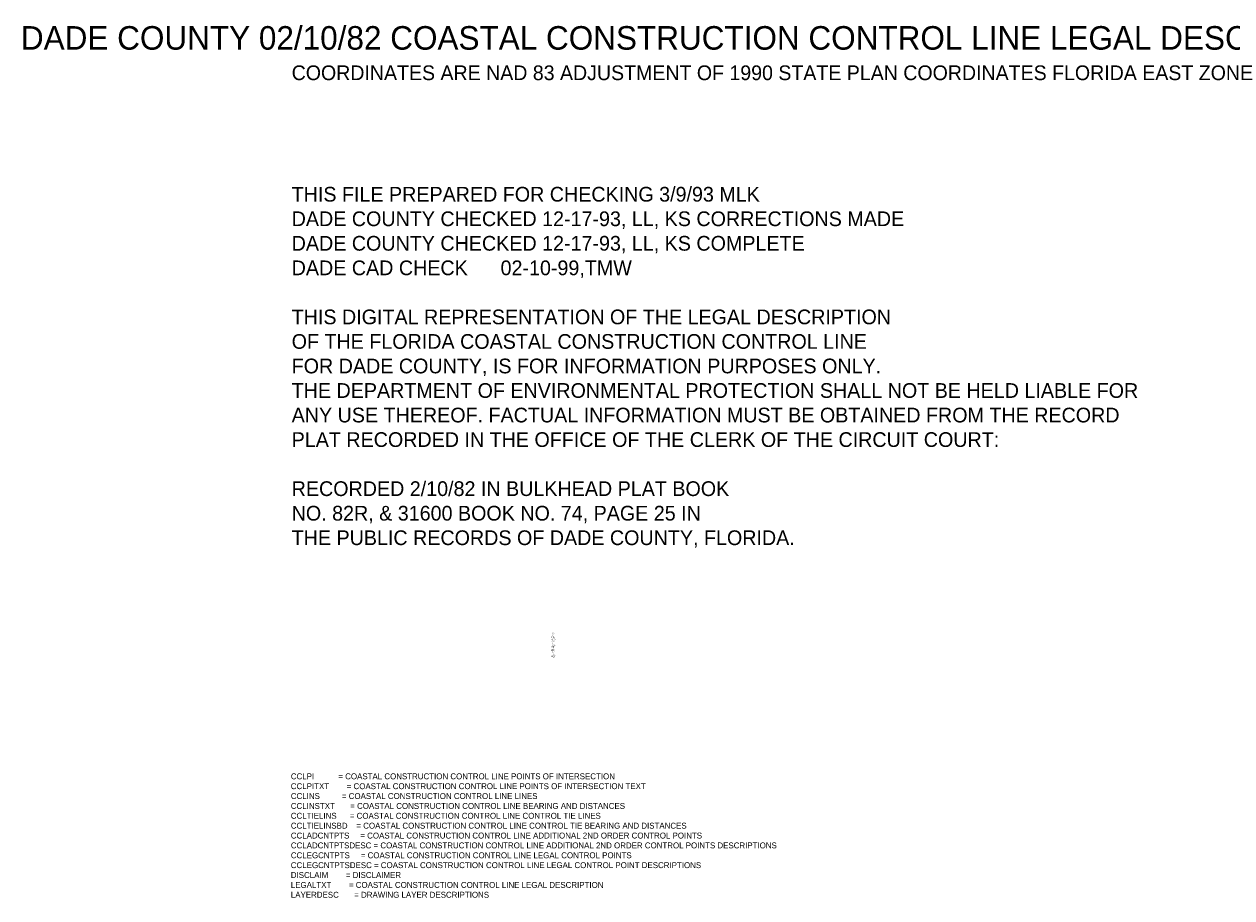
# Model space of a CAD drawing. Extents: x 788928 to 945931, y 484951 to 603920.
# Tile 1 of 2: x 788928 to 890892, y 519907 to 593663. Entities that reach past the tile are written whole.
import ezdxf

# ---------------------------------------------------------------- set-up
doc = ezdxf.new("R2010")
doc.units = 0
doc.header["$MEASUREMENT"] = 0
doc.layers.get('0').update_dxf_attribs({"linetype": 'CONTINUOUS'})
doc.layers.add('LAYERDESC', color=7, linetype='CONTINUOUS')
doc.layers.add('LEGALTXT', color=7, linetype='CONTINUOUS')

msp = doc.modelspace()

# ---------------------------------------------------------------- texts
at = {"linetype": 'CONTINUOUS'}
for s, height, p in [('DADE COUNTY 02/10/82 COASTAL CONSTRUCTION CONTROL LINE LEGAL DESCRIPTION', 1988.44, (788654, 591509)), ('COORDINATES ARE NAD 83 ADJUSTMENT OF 1990 STATE PLAN COORDINATES FLORIDA EAST ZONE', 1242.77, (811514, 588937)), ('THIS FILE PREPARED FOR CHECKING 3/9/93 MLK', 1242.77, (811514, 578684)), ('DADE COUNTY CHECKED 12-17-93, LL, KS CORRECTIONS MADE', 1242.77, (811514, 576613)), ('DADE COUNTY CHECKED 12-17-93, LL, KS COMPLETE', 1242.77, (811514, 574542)), ('DADE CAD CHECK      02-10-99,TMW', 1242.77, (811514, 572470)), ('THIS DIGITAL REPRESENTATION OF THE LEGAL DESCRIPTION', 1242.77, (811514, 568328)), ('OF THE FLORIDA COASTAL CONSTRUCTION CONTROL LINE', 1242.77, (811514, 566256)), ('FOR DADE COUNTY, IS FOR INFORMATION PURPOSES ONLY.', 1242.77, (811514, 564185)), ('THE DEPARTMENT OF ENVIRONMENTAL PROTECTION SHALL NOT BE HELD LIABLE FOR', 1242.77, (811514, 562114)), ('ANY USE THEREOF. FACTUAL INFORMATION MUST BE OBTAINED FROM THE RECORD', 1242.77, (811514, 560042)), ('PLAT RECORDED IN THE OFFICE OF THE CLERK OF THE CIRCUIT COURT:', 1242.77, (811514, 557971)), ('RECORDED 2/10/82 IN BULKHEAD PLAT BOOK', 1242.77, (811514, 553829)), ('NO. 82R, & 31600 BOOK NO. 74, PAGE 25 IN', 1242.77, (811514, 551757)), ('THE PUBLIC RECORDS OF DADE COUNTY, FLORIDA.', 1242.77, (811514, 549686))]:
    msp.add_text(s, height=height, dxfattribs=at).set_placement(p)
at = {"layer": 'LAYERDESC', "linetype": 'CONTINUOUS'}
for s, p in [('CCLPI           = COASTAL CONSTRUCTION CONTROL LINE POINTS OF INTERSECTION', (811444, 529916)), ('CCLPITXT        = COASTAL CONSTRUCTION CONTROL LINE POINTS OF INTERSECTION TEXT', (811444, 529083)), ('CCLINS          = COASTAL CONSTRUCTION CONTROL LINE LINES', (811444, 528249)), ('CCLINSTXT       = COASTAL CONSTRUCTION CONTROL LINE BEARING AND DISTANCES', (811444, 527416)), ('CCLTIELINS      = COASTAL CONSTRUCTION CONTROL LINE CONTROL TIE LINES', (811444, 526583)), ('CCLTIELINSBD    = COASTAL CONSTRUCTION CONTROL LINE CONTROL TIE BEARING AND DISTANCES', (811444, 525749)), ('CCLADCNTPTS     = COASTAL CONSTRUCTION CONTROL LINE ADDITIONAL 2ND ORDER CONTROL POINTS', (811444, 524916)), ('CCLADCNTPTSDESC = COASTAL CONSTRUCTION CONTROL LINE ADDITIONAL 2ND ORDER CONTROL POINTS DESCRIPTIONS', (811444, 524083)), ('CCLEGCNTPTS     = COASTAL CONSTRUCTION CONTROL LINE LEGAL CONTROL POINTS', (811444, 523249)), ('CCLEGCNTPTSDESC = COASTAL CONSTRUCTION CONTROL LINE LEGAL CONTROL POINT DESCRIPTIONS', (811444, 522416)), ('DISCLAIM        = DISCLAIMER', (811444, 521583)), ('LEGALTXT        = COASTAL CONSTRUCTION CONTROL LINE LEGAL DESCRIPTION', (811444, 520749)), ('LAYERDESC       = DRAWING LAYER DESCRIPTIONS', (811444, 519916))]:
    msp.add_text(s, height=500, dxfattribs=at).set_placement(p)
at = {"layer": 'LEGALTXT', "linetype": 'CONTINUOUS'}
for s, p in [('compliance with Section 161.053O of the Florida Statutes. Said control line', (833447, 542247)), ('to the mean high water line of Biscayne Bay.', (833447, 542226)), ('Said Coastal Construction Control Line is related to a series of "Permanent', (833447, 542216)), ('A-01" through "87-78-A-20" for monuments established by the Department of', (833447, 542195)), ('COMMENCE AT P.R.M. SPHERE (NGS) THENCE S 26 DEG. 57 MIN. 54.1 SEC. E (GN) A', (833447, 542164)), ('THENCE N 2 DEG. 06 MIN. 29.3 SEC. E (GN) TO THE DADE AND BROWARD COUNTY LINE;', (833447, 542143)), ('THENCE RETURN ALONG SAME COURSE TO THE POINT OF BEGINNING;', (833447, 542132)), ('THENCE S 2 DEG. 06 MIN. 29.3 SEC. W (GN) A DISTANCE OF 1034.50 FEET;', (833447, 542122)), ('THENCE S 2 DEG. 10 MIN. 24.1 SEC. W (GN) A DISTANCE OF 1104.45 FEET TO A', (833447, 542112)), ('THENCE S 1 DEG. 49 MIN. 40.4 SEC. W (GN) A DISTANCE OF 1068.36 FEET;', (833447, 542080)), ('THENCE S 2 DEG. 07 MIN. 44.0 SEC. W (GN) A DISTANCE OF 1077.45 FEET;', (833447, 542070)), ('THENCE S 1 DEG. 22 MIN. 38.9 SEC. W (GN) A DISTANCE OF 1018.50 FEET;', (833447, 542060)), ('THENCE S 1 DEG. 15 MIN. 47.9 SEC. E (GN) A DISTANCE OF 1199.00 FEET;', (833447, 542049)), ('THENCE S 1 DEG. 55 MIN. 13.8 SEC. W (GN) A DISTANCE OF  910.92 FEET TO A', (833447, 542039)), ('THENCE S 4 DEG. 10 MIN. 59.9 SEC. W (GN) A DISTANCE OF  789.33 FEET;', (833447, 542007)), ('THENCE S 1 DEG. 36 MIN. 26.0 SEC. W (GN) A DISTANCE OF 1493.85 FEET;', (833447, 541997)), ('THENCE S 2 DEG. 42 MIN. 58.9 SEC. W (GN) A DISTANCE OF 1061.11 FEET TO A', (833447, 541987)), ('THENCE S 2 DEG. 26 MIN. 30.3 SEC. W (GN) A DISTANCE OF 1090.49 FEET;', (833447, 541955)), ('THENCE S 2 DEG. 59 MIN. 24.5 SEC. W (GN) A DISTANCE OF 1021.92 FEET;', (833447, 541945)), ('THENCE S 6 DEG. 04 MIN. 46.9 SEC. W (GN) A DISTANCE OF 1117.56 FEET;', (833447, 541935)), ('THENCE S 6 DEG. 01 MIN. 31.0 SEC. W (GN) A DISTANCE OF  909.08 FEET;', (833447, 541924)), ('THENCE S 2 DEG. 27 MIN. 28.0 SEC. W (GN) A DISTANCE OF 1106.59 FEET TO A', (833447, 541914)), ('THENCE S  4 DEG. 35 MIN. 09.4 SEC. W (GN) A DISTANCE OF 1141.72 FEET;', (833447, 541882)), ('THENCE S  2 DEG. 16 MIN. 33.5 SEC. W (GN) A DISTANCE OF 1044.48 FEET;', (833447, 541872)), ('THENCE S  1 DEG. 26 MIN. 38.1 SEC. W (GN) A DISTANCE OF 1114.38 FEET;', (833447, 541862)), ('THENCE S  1 DEG. 26 MIN. 38.1 SEC. W (GN) A DISTANCE OF  309.00 FEET;', (833447, 541851)), ('THENCE N 90 DEG. 00 MIN. 00.0 SEC. W (GN) A DISTANCE OF  129.00 FEET TO A', (833447, 541841)), ('THENCE S 0 DEG. 59 MIN. 13.2 SEC. W (GN) A DISTANCE OF  785.53 FEET;', (833447, 541810)), ('THENCE S 0 DEG. 48 MIN. 03.3 SEC. W (GN) A DISTANCE OF 1002.14 FEET;', (833447, 541799)), ('THENCE S 1 DEG. 21 MIN. 09.8 SEC. W (GN) A DISTANCE OF  989.45 FEET;', (833447, 541789)), ('THENCE S 0 DEG. 09 MIN. 22.1 SEC. W (GN) A DISTANCE OF  983.41 FEET TO A', (833447, 541778)), ('THENCE S 0 DEG. 06 MIN. 23.9 SEC. E (GN) A DISTANCE OF 1001.61 FEET;', (833447, 541747)), ('THENCE S 0 DEG. 06 MIN. 23.9 SEC. E (GN) A DISTANCE OF  526.00 FEET;', (833447, 541737)), ('THENCE S 7 DEG. 34 MIN. 23.1 SEC. W (GN) A DISTANCE OF  452.01 FEET;', (833447, 541726)), ('THENCE S 7 DEG. 41 MIN. 00.6 SEC. W (GN) A DISTANCE OF 1077.58 FEET TO A', (833447, 541716)), ('THENCE S 7 DEG. 41 MIN. 00.6 SEC. W (GN) TO THE MEAN HIGH WATER LINE OF BAKERS', (833447, 541685)), ('THENCE N 4 DEG. 51 MIN. 00.3 SEC. W (GN) TO THE MEAN HIGH WATER LINE OF BAKERS', (833447, 541643)), ('THENCE RETURN ALONG THE SAME COURSE TO SAID POINT ON THE CCCL;', (833447, 541622)), ('THENCE S 4 DEG. 51 MIN. 00.3 SEC. E (GN) A DISTANCE OF 1024.56 FEET;', (833447, 541612)), ('THENCE S 4 DEG. 40 MIN. 47.3 SEC. E (GN) A DISTANCE OF 1014.06 FEET;', (833447, 541601)), ('THENCE S 5 DEG. 08 MIN. 23.1 SEC. E (GN) A DISTANCE OF  972.34 FEET;', (833447, 541591)), ('THENCE S 4 DEG. 53 MIN. 26.3 SEC. E (GN) A DISTANCE OF 1155.01 FEET TO A', (833447, 541580)), ('THENCE S 2 DEG. 54 MIN. 30.5 SEC. E (GN) A DISTANCE OF 1014.37 FEET;', (833447, 541549)), ('THENCE S 4 DEG. 19 MIN. 20.9 SEC. E (GN) A DISTANCE OF  971.64 FEET;', (833447, 541539)), ('THENCE S 4 DEG. 31 MIN. 00.3 SEC. E (GN) A DISTANCE OF 1012.78 FEET;', (833447, 541528)), ('THENCE S 5 DEG. 50 MIN. 48.6 SEC. E (GN) A DISTANCE OF 1235.60 FEET;', (833447, 541518)), ('THENCE S 8 DEG. 09 MIN. 21.7 SEC. E (GN) A DISTANCE OF 1142.94 FEET TO A', (833447, 541507)), ('THENCE S 2 DEG. 38 MIN. 37.5 SEC. E (GN) A DISTANCE OF 1050.59 FEET;', (833447, 541476)), ('THENCE S 2 DEG. 31 MIN. 45.2 SEC. E (GN) A DISTANCE OF 1094.90 FEET;', (833447, 541466)), ('THENCE S 2 DEG. 15 MIN. 36.6 SEC. E (GN) A DISTANCE OF 1145.21 FEET;', (833447, 541455)), ('THENCE S 3 DEG. 01 MIN. 03.9 SEC. E (GN) A DISTANCE OF 1110.10 FEET TO A', (833447, 541445)), ('Description of Coastal Construction Control Line (CCCL) is established in', (833447, 542257)), ('lying along the Atlantic Coast from the Dade and Broward county line south', (833447, 542237)), ('Reference Monuments" (P.R.M.) designated and hereinafter referred to as "87-78-', (833447, 542205)), ('Natural Resources, State of Florida or referred to by station name for', (833447, 542185)), ('monuments established by the National Geodetic Survey (N.G.S.).', (833447, 542174)), ('DISTANCE OF 2028.93 FEET TO THE POINT OF BEGINNING;', (833447, 542153)), ('POINT ON THE CCCL, SAID POINT BEING S 12 DEG. 20 MIN. 49.7 SEC. E (GN) A', (833447, 542101)), ('DISTANCE OF 417.02 FEET FROM P.R.M. 87-78-A-01 (DNR);', (833447, 542091)), ('POINT ON THE CCCL, SAID POINT BEING S 59 DEG. 53 MIN. 10.8 SEC. E (GN) A', (833447, 542028)), ('DISTANCE OF 292.92 FEET FROM P.R.M. 87-78-A-02 (DNR);', (833447, 542018)), ('POINT ON THE CCCL, SAID POINT BEING S 80 DEG. 26 MIN. 35.8 SEC. E (GN) A', (833447, 541976)), ('DISTANCE OF 361.32 FEET FROM P.R.M. 87-78-A-03 (DNR);', (833447, 541966)), ('POINT ON THE CCCL, SAID POINT BEING N 47 DEG. 03 MIN. 56.5 SEC. E (GN) A', (833447, 541903)), ('DISTANCE OF 120.46 FEET FROM P.R.M. NEWPORT (NGS);', (833447, 541893)), ('POINT ON THE CCCL, SAID POINT BEING N 87 DEG. 46 MIN. 00.8 SEC. E (GN) A', (833447, 541830)), ('DISTANCE OF  45.43 FEET FROM P.R.M. 87-78-A-04 (DNR);', (833447, 541820)), ('POINT ON THE CCCL, SAID POINT BEING N 10 DEG. 31 MIN. 17.6 SEC. E (GN) A', (833447, 541768)), ('DISTANCE OF 517.54 FEET FROM P.R.M. 87-78-A-05 (DNR);', (833447, 541757)), ('POINT ON THE CCCL, SAID POINT BEING N 7 DEG. 49 MIN. 01.0 SEC. E (GN) A', (833447, 541705)), ('DISTANCE OF 1345.06 FEET FROM P.R.M. HARBOUR (NGS);', (833447, 541695)), ('HAULOVER CUT.', (833447, 541674)), ('RECOMMENCE A P.R.M. HARBOUR (NGS) THENCE N 40 DEG. 40 MIN. 35.7 SEC. E (GN) A', (833447, 541664)), ('DISTANCE OF 254.97 FEET TO A POINT ON THE CCCL;', (833447, 541653)), ('HAULOVER CUT;', (833447, 541632)), ('POINT ON THE CCCL, SAID POINT BEING N 39 DEG. 15 MIN. 05.1 SEC. W (GN) A', (833447, 541570)), ('DISTANCE OF 391.11 FEET FROM P.R.M. 87-78-A-06 (DNR);', (833447, 541560)), ('POINT ON THE CCCL, SAID POINT BEING N 45 DEG. 28 MIN. 02.0 SEC. E (GN) A', (833447, 541497)), ('DISTANCE OF 714.68 FEET FROM P.R.M. 87-78-A-07 (DNR);', (833447, 541487)), ('POINT ON THE CCCL, SAID POINT BEING N 67 DEG. 20 MIN. 10.7 SEC. E (GN) A', (833447, 541435)), ('DISTANCE OF 614.74 FEET FROM P.R.M. 87-78-A-08 (DNR);', (833447, 541424)), ('               FOR THE COASTAL CONSTRUCTION CONTROL LINE', (833447, 542289)), ('                      METES AND BOUNDS DESCRIPTION', (833447, 542299)), ('                          DADE COUNTY, FLORIDA', (833447, 542278)), ('THENCE S 3 DEG. 31 MIN. 25.2 SEC. E (GN) A DISTANCE OF 1006.06 FEET;', (833447, 541414)), ('THENCE S 3 DEG. 29 MIN. 36.8 SEC. E (GN) A DISTANCE OF 1133.44 FEET TO A', (833447, 541403)), ('THENCE S  3 DEG. 09 MIN. 24.7 SEC. E (GN) A DISTANCE OF 1113.90 FEET;', (833447, 541372)), ('THENCE S  2 DEG. 19 MIN. 09.3 SEC. E (GN) A DISTANCE OF  893.92 FEET;', (833447, 541362)), ('THENCE S  0 DEG. 44 MIN. 28.8 SEC. W (GN) A DISTANCE OF  992.26 FEET;', (833447, 541351)), ('THENCE S  1 DEG. 23 MIN. 52.4 SEC. W (GN) A DISTANCE OF  876.90 FEET;', (833447, 541341)), ('THENCE S 10 DEG. 08 MIN. 22.3 SEC. W (GN) A DISTANCE OF 1033.31 FEET;', (833447, 541330)), ('THENCE S  0 DEG. 01 MIN. 51.2 SEC. E (GN) A DISTANCE OF 2043.30 FEET TO A', (833447, 541320)), ('THENCE S 3 DEG. 21 MIN. 02.9 SEC. E (GN) A DISTANCE OF  961.34 FEET;', (833447, 541289)), ('THENCE S 6 DEG. 01 MIN. 12.1 SEC. W (GN) A DISTANCE OF  971.88 FEET;', (833447, 541278)), ('THENCE S 2 DEG. 07 MIN. 15.5 SEC. W (GN) A DISTANCE OF 1151.88 FEET;', (833447, 541268)), ('THENCE S 5 DEG. 04 MIN. 39.1 SEC. W (GN) A DISTANCE OF 1151.19 FEET;', (833447, 541257)), ('THENCE S 5 DEG. 40 MIN. 06.1 SEC. W (GN) A DISTANCE OF 1224.10 FEET TO A', (833447, 541247)), ('THENCE S 1 DEG. 47 MIN. 05.2 SEC. W (GN) A DISTANCE OF 1082.06 FEET;', (833447, 541216)), ('THENCE S 7 DEG. 16 MIN. 17.5 SEC. W (GN) A DISTANCE OF 1097.22 FEET;', (833447, 541205)), ('THENCE S 9 DEG. 51 MIN. 51.2 SEC. W (GN) A DISTANCE OF 1059.08 FEET TO A', (833447, 541195)), ('THENCE S 8 DEG. 04 MIN. 13.0 SEC. W (GN) A DISTANCE OF  980.02 FEET;', (833447, 541164)), ('THENCE S 5 DEG. 08 MIN. 13.7 SEC. W (GN) A DISTANCE OF 1016.32 FEET;', (833447, 541153)), ('THENCE S 18 DEG. 29 MIN. 53.2 SEC. W (GN) A DISTANCE OF  909.56 FEET;', (833447, 541143)), ('THENCE S 19 DEG. 44 MIN. 27.3 SEC. W (GN) A DISTANCE OF  953.94 FEET;', (833447, 541132)), ('THENCE S 20 DEG. 42 MIN. 54.9 SEC. W (GN) A DISTANCE OF  903.94 FEET;', (833447, 541122)), ('THENCE S 20 DEG. 23 MIN. 13.9 SEC. W (GN) A DISTANCE OF  993.61 FEET TO A', (833447, 541112)), ('THENCE S 15 DEG. 15 MIN. 07.9 SEC. W (GN) A DISTANCE OF  783.47 FEET;', (833447, 541080)), ('THENCE S 10 DEG. 22 MIN. 48.8 SEC. W (GN) A DISTANCE OF 1081.16 FEET;', (833447, 541070)), ('THENCE S  9 DEG. 56 MIN. 33.5 SEC. W (GN) A DISTANCE OF 1174.84 FEET;', (833447, 541060)), ('THENCE S  9 DEG. 45 MIN. 05.4 SEC. W (GN) A DISTANCE OF  938.90 FEET;', (833447, 541049)), ('THENCE S  9 DEG. 43 MIN. 58.2 SEC. W (GN) A DISTANCE OF 1017.41 FEET;', (833447, 541039)), ('THENCE S  9 DEG. 41 MIN. 18.5 SEC. W (GN) A DISTANCE OF 1083.50 FEET TO A', (833447, 541028)), ('THENCE S 10 DEG. 57 MIN. 25.9 SEC. W (GN) A DISTANCE OF 1168.23 FEET;', (833447, 540997)), ('THENCE S 10 DEG. 57 MIN. 31.3 SEC. W (GN) A DISTANCE OF 1068.93 FEET;', (833447, 540987)), ('THENCE S 80 DEG. 00 MIN. 00.0 SEC. E (GN) A DISTANCE OF  163.00 FEET;', (833447, 540976)), ('THENCE S 10 DEG. 55 MIN. 43.3 SEC. W (GN) A DISTANCE OF  997.39 FEET;', (833447, 540966)), ('THENCE S 10 DEG. 56 MIN. 34.0 SEC. W (GN) A DISTANCE OF 1106.35 FEET;', (833447, 540955)), ('THENCE S 10 DEG. 23 MIN. 21.7 SEC. W (GN) A DISTANCE OF 1045.47 FEET TO A', (833447, 540945)), ('THENCE S 10 DEG. 23 MIN. 21.7 SEC. W (GN) TO THE MEAN HIGH WATER LINE OF', (833447, 540914)), ('A DISTANCE OF 1125.70 FEET TO A POINT ON THE CCCL;', (833447, 540882)), ('THENCE N 38 DEG. 07 MIN. 11.6 SEC. E (GN) TO THE MEAN HIGH WATER LINE OF U.S.', (833447, 540872)), ('GOVERNMENT CUT;', (833447, 540862)), ('THENCE RETURN ALONG THE SAME COURSE TO SAID POINT ON THE CCCL;', (833447, 540851)), ('THENCE S 38 DEG. 07 MIN. 11.6 SEC. W (GN) A DISTANCE OF 1000.16 FEET;', (833447, 540841)), ('THENCE S 24 DEG. 40 MIN. 30.0 SEC. W (GN) A DISTANCE OF 1037.03 FEET;', (833447, 540830)), ('THENCE S 45 DEG. 51 MIN. 37.1 SEC. W (GN) A DISTANCE OF  689.60 FEET TO A', (833447, 540820)), ('THENCE S 45 DEG. 51 MIN. 37.1 SEC. W (GN) TO THE MEAN HIGH WATER LINE OF NORRIS', (833447, 540789)), ('CUT.', (833447, 540778)), ('A DISTANCE OF  288.64 FEET TO A POINT ON THE CCCL;', (833447, 540757)), ('THENCE N 4 DEG. 48 MIN. 11.6 SEC. E (GN) TO THE MEAN HIGH WATER LINE OF NORRIS', (833447, 540747)), ('CUT;', (833447, 540737)), ('THENCE RETURN ALONG THE SAME COURSE TO SAID POINT ON THE CCCL;', (833447, 540726)), ('THENCE S  4 DEG. 48 MIN. 11.6 SEC. W (GN) A DISTANCE OF  965.28 FEET;', (833447, 540716)), ('THENCE S 22 DEG. 41 MIN. 55.9 SEC. W (GN) A DISTANCE OF  810.52 FEET TO A', (833447, 540705)), ('THENCE S 24 DEG. 32 MIN. 54.7 SEC. W (GN) A DISTANCE OF  974.16 FEET;', (833447, 540674)), ('THENCE S 41 DEG. 41 MIN. 32.0 SEC. W (GN) A DISTANCE OF  843.66 FEET;', (833447, 540664)), ('THENCE S 53 DEG. 10 MIN. 15.5 SEC. W (GN) A DISTANCE OF  938.24 FEET;', (833447, 540653)), ('THENCE S 62 DEG. 45 MIN. 58.1 SEC. W (GN) A DISTANCE OF  947.08 FEET;', (833447, 540643)), ('THENCE S 62 DEG. 29 MIN. 19.8 SEC. W (GN) A DISTANCE OF 1019.97 FEET;', (833447, 540632)), ('THENCE S 54 DEG. 59 MIN. 31.3 SEC. W (GN) A DISTANCE OF 1108.36 FEET TO A', (833447, 540622)), ('THENCE S 62 DEG. 43 MIN. 19.9 SEC. W (GN) A DISTANCE OF 1322.46 FEET TO A', (833447, 540591)), ('THENCE S 41 DEG. 30 MIN. 00.0 SEC. E (GN) TO THE MEAN HIGH WATER LINE OF BEAR', (833447, 540560)), ('CUT.', (833447, 540549)), ('A DISTANCE OF  923.73 FEET TO A POINT ON THE CCCL;', (833447, 540528)), ('THENCE N 41 DEG. 15 MIN. 00.0 SEC. W (GN) TO THE MEAN HIGH WATER LINE OF BEAR', (833447, 540518)), ('CUT;', (833447, 540507)), ('THENCE RETURN ALONG THE SAME COURSE TO SAID POINT ON THE CCCL;', (833447, 540497)), ('THENCE N 78 DEG. 39 MIN. 48.1 SEC. E (GN) A DISTANCE OF  994.28 FEET;', (833447, 540487)), ('THENCE S 61 DEG. 59 MIN. 04.1 SEC. E (GN) A DISTANCE OF 1538.46 FEET;', (833447, 540476)), ('THENCE S  7 DEG. 15 MIN. 58.0 SEC. E (GN) A DISTANCE OF 1117.33 FEET;', (833447, 540466)), ('THENCE S  9 DEG. 25 MIN. 12.4 SEC. W (GN) A DISTANCE OF  929.65 FEET;', (833447, 540455)), ('THENCE S 16 DEG. 20 MIN. 30.4 SEC. W (GN) A DISTANCE OF 1040.06 FEET;', (833447, 540445)), ('THENCE S 26 DEG. 15 MIN. 09.0 SEC. W (GN) A DISTANCE OF 1042.09 FEET TO A', (833447, 540435)), ('POINT ON THE CCCL, SAID POINT BEING N 77 DEG. 13 MIN. 59.8 SEC. E (GN) A', (833447, 541393)), ('DISTANCE OF 789.34 FEET FROM P.R.M. 87-78-A-09 (DNR);', (833447, 541382)), ('POINT ON THE CCCL, SAID POINT BEING S 38 DEG. 23 MIN. 51.2 SEC. E (GN) A', (833447, 541310)), ('DISTANCE OF 472.55 FEET FROM P.R.M. FIFTY (NGS);', (833447, 541299)), ('POINT ON THE CCCL, SAID POINT BEING N 85 DEG. 08 MIN. 54.4 SEC. E (GN) A', (833447, 541237)), ('DISTANCE OF 355.75 FEET FROM P.R.M. 87-78-A-10 (DNR);', (833447, 541226)), ('POINT ON THE CCCL, SAID POINT BEING S 50 DEG. 00 MIN. 32.1 SEC. E (GN) A', (833447, 541185)), ('DISTANCE OF 581.56 FEET FROM P.R.M. 87-78-A-11 (DNR);', (833447, 541174)), ('POINT ON THE CCCL, SAID POINT BEING N 71 DEG. 57 MIN. 48.8 SEC. W (GN) A', (833447, 541101)), ('DISTANCE OF 251.12 FEET FROM P.R.M. 87-78-A-12 (DNR);', (833447, 541091)), ('POINT ON THE CCCL, SAID POINT BEING S 61 DEG. 25 MIN. 08.3 SEC. W (GN) A', (833447, 541018)), ('DISTANCE OF 441.68 FEET FROM P.R.M. 87-78-A-13 (DNR);', (833447, 541007)), ('POINT ON THE CCCL, SAID POINT BEING N 39 DEG. 19 MIN. 05.7 SEC. E (GN) A', (833447, 540935)), ('DISTANCE OF 219.85 FEET FROM P.R.M. DINO RM#1 (NGS);', (833447, 540924)), ('U.S.GOVERNMENT CUT.', (833447, 540903)), ('RECOMMENCE AT P.R.M. DINO RM#1 (NGS) THENCE S 15 DEG. 36 MIN. 48.8 SEC. W (GN)', (833447, 540893)), ('POINT ON THE CCCL, SAID POINT BEING N 19 DEG. 34 MIN. 08.3 SEC. E (GN) A', (833447, 540810)), ('DISTANCE OF 2787.26 FEET FROM P.R.M. 87-78-A-14 (DNR);', (833447, 540799)), ('RECOMMENCE AT P.R.M. 87-78-A-14 (DNR) THENCE S 78 DEG. 32 MIN. 28.1 SEC. W (GN)', (833447, 540768)), ('POINT ON THE CCCL, SAID POINT BEING N 14 DEG. 18 MIN. 48.1 SEC. W (GN) A', (833447, 540695)), ('DISTANCE OF 625.63 FEET FROM P.R.M. 87-78-A-15 (DNR);', (833447, 540685)), ('POINT ON THE CCCL, SAID POINT BEING N 82 DEG. 56 MIN. 40.7 SEC. W (GN) A', (833447, 540612)), ('DISTANCE OF 517.71 FEET FROM P.R.M. 87-78-A-16 (DNR);', (833447, 540601)), ('POINT ON THE CCCL, SAID POINT BEING N 58 DEG. 23 MIN. 27.3 SEC. W (GN) A', (833447, 540580)), ('DISTANCE OF 3105.64 FEET FROM P.R.M. 87-78-A-17 (DNR);', (833447, 540570)), ('RECOMMENCE AT P.R.M. 87-78-A-17 (DNR) THENCE S 57 DEG. 08 MIN. 00.7 SEC. W (GN)', (833447, 540539)), ('POINT ON THE CCCL, SAID POINT BEING S 66 DEG. 24 MIN. 29.7 SEC. E (GN) A', (833447, 540424)), ('DISTANCE OF 2522.69 FEET FROM P.R.M. KEY BISCAYNE NORTH BASE (NGS);', (833447, 540414)), ('THENCE S 17 DEG. 28 MIN. 10.4 SEC. W (GN) A DISTANCE OF 1090.31 FEET TO A', (833447, 540403)), ('THENCE S 18 DEG. 08 MIN. 27.6 SEC. W (GN) A DISTANCE OF  995.58 FEET;', (833447, 540372)), ('THENCE S 18 DEG. 51 MIN. 29.6 SEC. W (GN) A DISTANCE OF 1005.86 FEET;', (833447, 540362)), ('THENCE S 24 DEG. 14 MIN. 54.0 SEC. W (GN) A DISTANCE OF 1052.39 FEET;', (833447, 540351)), ('THENCE S 14 DEG. 13 MIN. 13.5 SEC. W (GN) A DISTANCE OF 1009.16 FEET;', (833447, 540341)), ('THENCE S 13 DEG. 47 MIN. 29.9 SEC. W (GN) A DISTANCE OF 1121.77 FEET;', (833447, 540330)), ('THENCE S  4 DEG. 28 MIN. 05.6 SEC. W (GN) A DISTANCE OF  963.57 FEET TO A', (833447, 540320)), ('THENCE S  0 DEG. 40 MIN. 42.2 SEC. W (GN) A DISTANCE OF  970.47 FEET;', (833447, 540289)), ('THENCE S  1 DEG. 26 MIN. 38.9 SEC. E (GN) A DISTANCE OF  994.81 FEET;', (833447, 540278)), ('THENCE S  3 DEG. 29 MIN. 20.6 SEC. E (GN) A DISTANCE OF  986.77 FEET;', (833447, 540268)), ('THENCE S 10 DEG. 18 MIN. 57.6 SEC. E (GN) A DISTANCE OF  957.82 FEET;', (833447, 540257)), ('THENCE S 13 DEG. 28 MIN. 24.9 SEC. E (GN) A DISTANCE OF 1018.23 FEET;', (833447, 540247)), ('THENCE S 6 DEG. 23 MIN. 53.9 SEC. E (GN) A DISTANCE OF  984.35 FEET TO A', (833447, 540237)), ('THENCE S  7 DEG. 13 MIN. 59.9 SEC. E (GN) A DISTANCE OF 1025.95 FEET;', (833447, 540205)), ('THENCE S 18 DEG. 08 MIN. 23.8 SEC. E (GN) A DISTANCE OF 1136.40 FEET;', (833447, 540195)), ('THENCE S  1 DEG. 33 MIN. 30.1 SEC. E (GN) A DISTANCE OF  977.88 FEET;', (833447, 540185)), ('THENCE S 32 DEG. 22 MIN. 05.1 SEC. W (GN) A DISTANCE OF 1015.90 FEET TO A', (833447, 540174)), ('THENCE S 32 DEG. 22 MIN. 05.1 SEC. W TO THE MEAN HIGH WATER LINE OF BISCAYNE', (833447, 540143)), ('POINT ON THE CCCL, SAID POINT BEING S 3 DEG. 14 MIN. 54.1 SEC. W (GN) A', (833447, 540393)), ('DISTANCE OF 394.77 FEET FROM P.R.M. 87-78-A-18 (DNR);', (833447, 540382)), ('POINT ON THE CCCL, SAID POINT BEING S 86 DEG. 54 MIN. 45.8 SEC. W (GN) A', (833447, 540310)), ('DISTANCE OF 311.17 FEET FROM P.R.M. 87-78-A-19 (DNR);', (833447, 540299)), ('POINT ON THE CCCL, SAID POINT BEING S 72 DEG. 15 MIN. 12.2 SEC. W (GN) A', (833447, 540226)), ('DISTANCE OF 269.58 FEET FROM P.R.M. 87-78-A-20 (DNR);', (833447, 540216)), ('POINT ON THE CCCL, SAID POINT BEING N 20 DEG. 17 MIN. 07.3 SEC. E (GN) A', (833447, 540164)), ('DISTANCE OF 1062.59 FEET FROM P.R.M. CAPE (NGS);', (833447, 540153)), ('BAY AND THE POINT OF TERMINUS.', (833447, 540132))]:
    msp.add_text(s, height=6.25, dxfattribs=at).set_placement(p)

doc.saveas('drawing.dxf')
